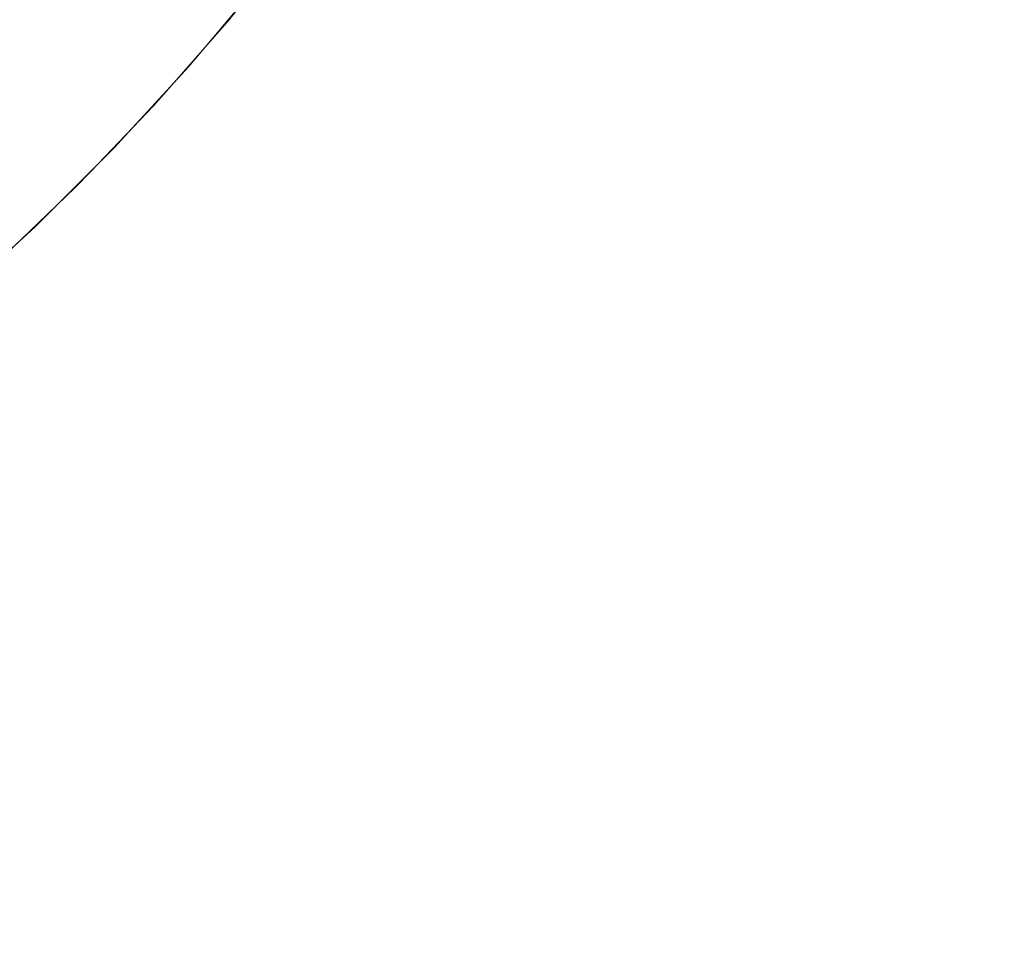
# Model space of a CAD drawing. Header units: centimetres. Extents: x -25.9 to 27.4, y -21.7 to -19.9.
# Tile 121 of 202: x 9.4497 to 9.525, y -21.36 to -21.2886. Entities that reach past the tile are written whole.
import ezdxf

# ---------------------------------------------------------------- set-up
doc = ezdxf.new("R2010")
doc.units = ezdxf.units.CM
doc.header["$LTSCALE"] = 2.54
doc.layers.add('Lucido design-1', color=7, linetype='Continuous')

# ---------------------------------------------------------------- blocks, each defined once
blk = doc.blocks.new('Gruppo-5-1')
at = {"color": 7, "linetype": 'Continuous', "lineweight": 9}
blk.add_3dface([(-25.787481, -19.96, 876.421383), (-25.787481, -21.56, 876.421383), (27.312519, -21.56, 876.421383), (27.312519, -19.96, 876.421383)], dxfattribs=at)
for points, invisible_edges in [([(9.526638, -21.279614, 875.637694), (9.521368, -21.288594, 875.637694), (9.51849, -21.286822, 875.640004), (9.523687, -21.277966, 875.640004)], 15), ([(9.529671, -21.281309, 875.635521), (9.524327, -21.290416, 875.635521), (9.521368, -21.288594, 875.637694), (9.526638, -21.279614, 875.637694)], 15), ([(9.491918, -21.281253, 875.66631), (9.48661, -21.288757, 875.66631), (9.48487, -21.28747, 875.669739), (9.490125, -21.280041, 875.669739)], 15), ([(9.510386, -21.281832, 875.647724), (9.505037, -21.29012, 875.647724), (9.502595, -21.288469, 875.650543), (9.507876, -21.280286, 875.650543)], 15), ([(9.477936, -21.282342, 875.68798), (9.472595, -21.289252, 875.68798), (9.471608, -21.288455, 875.691803), (9.476916, -21.281588, 875.691803)], 15), ([(9.493826, -21.282543, 875.662968), (9.488462, -21.290127, 875.662968), (9.48661, -21.288757, 875.66631), (9.491918, -21.281253, 875.66631)], 15), ([(9.512995, -21.283438, 875.645024), (9.507575, -21.291835, 875.645024), (9.505037, -21.29012, 875.647724), (9.510386, -21.281832, 875.647724)], 15), ([(9.532783, -21.283047, 875.633491), (9.527362, -21.292284, 875.633491), (9.524327, -21.290416, 875.635521), (9.529671, -21.281309, 875.635521)], 15), ([(9.459268, -21.283137, 875.961577), (9.453757, -21.289421, 875.961577), (9.45248, -21.288251, 875.965311), (9.457941, -21.282024, 875.965311)], 15), ([(9.479081, -21.283189, 875.684207), (9.473702, -21.290147, 875.684207), (9.472595, -21.289252, 875.68798), (9.477936, -21.282342, 875.68798)], 15), ([(9.495879, -21.28393, 875.659671), (9.490454, -21.2916, 875.659671), (9.488462, -21.290127, 875.662968), (9.493826, -21.282543, 875.662968)], 15), ([(9.460474, -21.284149, 875.957778), (9.454918, -21.290485, 875.957778), (9.453757, -21.289421, 875.961577), (9.459268, -21.283137, 875.961577)], 15), ([(9.480348, -21.284126, 875.68049), (9.474929, -21.291137, 875.68049), (9.473702, -21.290147, 875.684207), (9.479081, -21.283189, 875.684207)], 15), ([(9.515697, -21.285102, 875.642449), (9.510205, -21.293612, 875.642449), (9.507575, -21.291835, 875.645024), (9.512995, -21.283438, 875.645024)], 15), ([(9.461559, -21.28506, 875.95392), (9.455963, -21.291442, 875.95392), (9.454918, -21.290485, 875.957778), (9.460474, -21.284149, 875.957778)], 15), ([(9.481737, -21.285153, 875.676835), (9.476273, -21.292222, 875.676835), (9.474929, -21.291137, 875.68049), (9.480348, -21.284126, 875.68049)], 15), ([(9.498012, -21.285372, 875.656523), (9.492524, -21.293131, 875.656523), (9.490454, -21.2916, 875.659671), (9.495879, -21.28393, 875.659671)], 15), ([(9.45109, -21.286977, 875.968974), (9.445419, -21.2929, 875.968974), (9.443979, -21.29146, 875.97256), (9.449588, -21.285601, 875.97256)], 15), ([(9.462521, -21.285867, 875.950012), (9.456888, -21.29229, 875.950012), (9.455963, -21.291442, 875.95392), (9.461559, -21.28506, 875.95392)], 15), ([(9.468141, -21.285656, 875.719411), (9.462668, -21.292148, 875.719411), (9.462653, -21.292135, 875.721383), (9.466469, -21.287609, 875.721383)], 11), ([(9.468264, -21.285756, 875.715423), (9.462787, -21.292252, 875.715423), (9.462668, -21.292148, 875.719411), (9.468141, -21.285656, 875.719411)], 15), ([(9.483245, -21.286268, 875.673249), (9.477732, -21.2934, 875.673249), (9.476273, -21.292222, 875.676835), (9.481737, -21.285153, 875.676835)], 15), ([(9.500252, -21.286885, 875.653478), (9.494697, -21.294739, 875.653478), (9.492524, -21.293131, 875.656523), (9.498012, -21.285372, 875.656523)], 15), ([(9.51849, -21.286822, 875.640004), (9.512922, -21.295449, 875.640004), (9.510205, -21.293612, 875.642449), (9.515697, -21.285102, 875.642449)], 15), ([(9.463359, -21.28657, 875.946058), (9.457695, -21.293029, 875.946058), (9.456888, -21.29229, 875.950012), (9.462521, -21.285867, 875.950012)], 15), ([(9.468512, -21.285955, 875.711438), (9.463025, -21.292462, 875.711438), (9.462787, -21.292252, 875.715423), (9.468264, -21.285756, 875.715423)], 15), ([(9.468883, -21.286256, 875.707464), (9.463384, -21.292778, 875.707464), (9.463025, -21.292462, 875.711438), (9.468512, -21.285955, 875.711438)], 15), ([(9.469379, -21.286656, 875.703507), (9.463862, -21.293199, 875.703507), (9.463384, -21.292778, 875.707464), (9.468883, -21.286256, 875.707464)], 15), ([(9.48487, -21.28747, 875.669739), (9.479305, -21.29467, 875.669739), (9.477732, -21.2934, 875.673249), (9.483245, -21.286268, 875.673249)], 15), ([(9.45248, -21.288251, 875.965311), (9.446753, -21.294234, 875.965311), (9.445419, -21.2929, 875.968974), (9.45109, -21.286977, 875.968974)], 15), ([(9.464071, -21.287168, 875.942067), (9.45838, -21.293657, 875.942067), (9.457695, -21.293029, 875.946058), (9.463359, -21.28657, 875.946058)], 15), ([(9.464657, -21.287659, 875.938044), (9.458944, -21.294174, 875.938044), (9.45838, -21.293657, 875.942067), (9.464071, -21.287168, 875.942067)], 15), ([(9.469999, -21.287156, 875.699573), (9.46446, -21.293725, 875.699573), (9.463862, -21.293199, 875.703507), (9.469379, -21.286656, 875.703507)], 15), ([(9.470742, -21.287756, 875.69567), (9.465177, -21.294356, 875.69567), (9.46446, -21.293725, 875.699573), (9.469999, -21.287156, 875.699573)], 15), ([(9.502595, -21.288469, 875.650543), (9.496971, -21.29642, 875.650543), (9.494697, -21.294739, 875.653478), (9.500252, -21.286885, 875.653478)], 15), ([(9.521368, -21.288594, 875.637694), (9.515722, -21.297342, 875.637694), (9.512922, -21.295449, 875.640004), (9.51849, -21.286822, 875.640004)], 15), ([(9.465116, -21.288044, 875.933997), (9.459385, -21.294578, 875.933997), (9.458944, -21.294174, 875.938044), (9.464657, -21.287659, 875.938044)], 15), ([(9.465728, -21.288558, 875.921383), (9.466469, -21.287609, 875.721383), (9.462653, -21.292135, 875.721383)], 9), ([(9.471608, -21.288455, 875.691803), (9.466013, -21.295091, 875.691803), (9.465177, -21.294356, 875.69567), (9.470742, -21.287756, 875.69567)], 15), ([(9.465728, -21.288558, 875.921383), (9.46648, -21.28762, 875.921383), (9.466469, -21.287609, 875.721383)], 10), ([(9.48661, -21.288757, 875.66631), (9.480989, -21.29603, 875.66631), (9.479305, -21.29467, 875.669739), (9.48487, -21.28747, 875.669739)], 15), ([(9.453757, -21.289421, 875.961577), (9.447977, -21.295458, 875.961577), (9.446753, -21.294234, 875.965311), (9.45248, -21.288251, 875.965311)], 15), ([(9.465447, -21.288322, 875.929933), (9.459704, -21.294871, 875.929933), (9.459385, -21.294578, 875.933997), (9.465116, -21.288044, 875.933997)], 15), ([(9.465651, -21.288493, 875.925858), (9.4599, -21.29505, 875.925858), (9.459704, -21.294871, 875.929933), (9.465447, -21.288322, 875.929933)], 15), ([(9.465727, -21.288557, 875.921929), (9.459973, -21.295117, 875.921929), (9.4599, -21.29505, 875.925858), (9.465651, -21.288493, 875.925858)], 15), ([(9.459973, -21.295117, 875.921929), (9.465727, -21.288557, 875.921929), (9.465728, -21.288558, 875.921383), (9.460946, -21.29401, 875.921383)], 11), ([(9.462653, -21.292135, 875.721383), (9.460946, -21.29401, 875.921383), (9.465728, -21.288558, 875.921383)], 9), ([(9.472595, -21.289252, 875.68798), (9.466965, -21.29593, 875.68798), (9.466013, -21.295091, 875.691803), (9.471608, -21.288455, 875.691803)], 15), ([(9.505037, -21.29012, 875.647724), (9.499341, -21.298173, 875.647724), (9.496971, -21.29642, 875.650543), (9.502595, -21.288469, 875.650543)], 15), ([(9.524327, -21.290416, 875.635521), (9.518601, -21.299288, 875.635521), (9.515722, -21.297342, 875.637694), (9.521368, -21.288594, 875.637694)], 15), ([(9.454918, -21.290485, 875.957778), (9.449091, -21.296572, 875.957778), (9.447977, -21.295458, 875.961577), (9.453757, -21.289421, 875.961577)], 15), ([(9.473702, -21.290147, 875.684207), (9.468034, -21.29687, 875.684207), (9.466965, -21.29593, 875.68798), (9.472595, -21.289252, 875.68798)], 15), ([(9.488462, -21.290127, 875.662968), (9.482781, -21.297477, 875.662968), (9.480989, -21.29603, 875.66631), (9.48661, -21.288757, 875.66631)], 15), ([(9.474929, -21.291137, 875.68049), (9.469217, -21.297912, 875.68049), (9.468034, -21.29687, 875.684207), (9.473702, -21.290147, 875.684207)], 15), ([(9.490454, -21.2916, 875.659671), (9.484708, -21.299033, 875.659671), (9.482781, -21.297477, 875.662968), (9.488462, -21.290127, 875.662968)], 15), ([(9.507575, -21.291835, 875.645024), (9.501804, -21.299995, 875.645024), (9.499341, -21.298173, 875.647724), (9.505037, -21.29012, 875.647724)], 15), ([(9.455963, -21.291442, 875.95392), (9.450093, -21.297574, 875.95392), (9.449091, -21.296572, 875.957778), (9.454918, -21.290485, 875.957778)], 15), ([(9.527362, -21.292284, 875.633491), (9.521554, -21.301283, 875.633491), (9.518601, -21.299288, 875.635521), (9.524327, -21.290416, 875.635521)], 15), ([(9.456888, -21.29229, 875.950012), (9.450981, -21.298462, 875.950012), (9.450093, -21.297574, 875.95392), (9.455963, -21.291442, 875.95392)], 15), ([(9.476273, -21.292222, 875.676835), (9.470514, -21.299053, 875.676835), (9.469217, -21.297912, 875.68049), (9.474929, -21.291137, 875.68049)], 15), ([(9.492524, -21.293131, 875.656523), (9.486712, -21.300651, 875.656523), (9.484708, -21.299033, 875.659671), (9.490454, -21.2916, 875.659671)], 15), ([(9.457695, -21.293029, 875.946058), (9.451754, -21.299235, 875.946058), (9.450981, -21.298462, 875.950012), (9.456888, -21.29229, 875.950012)], 15), ([(9.462668, -21.292148, 875.719411), (9.456924, -21.298401, 875.719411), (9.45691, -21.298388, 875.721383), (9.460938, -21.294002, 875.721383)], 11), ([(9.462787, -21.292252, 875.715423), (9.457038, -21.298511, 875.715423), (9.456924, -21.298401, 875.719411), (9.462668, -21.292148, 875.719411)], 15), ([(9.463025, -21.292462, 875.711438), (9.457268, -21.298731, 875.711438), (9.457038, -21.298511, 875.715423), (9.462787, -21.292252, 875.715423)], 15), ([(9.463384, -21.292778, 875.707464), (9.457613, -21.299061, 875.707464), (9.457268, -21.298731, 875.711438), (9.463025, -21.292462, 875.711438)], 15), ([(9.460938, -21.294002, 875.721383), (9.462653, -21.292135, 875.721383), (9.462668, -21.292148, 875.719411)], 10), ([(9.462653, -21.292135, 875.721383), (9.460938, -21.294002, 875.721383), (9.460946, -21.29401, 875.921383)], 10), ([(9.477732, -21.2934, 875.673249), (9.471922, -21.300292, 875.673249), (9.470514, -21.299053, 875.676835), (9.476273, -21.292222, 875.676835)], 15), ([(9.510205, -21.293612, 875.642449), (9.504356, -21.301882, 875.642449), (9.501804, -21.299995, 875.645024), (9.507575, -21.291835, 875.645024)], 15), ([(9.530469, -21.294197, 875.631608), (9.524577, -21.303326, 875.631608), (9.521554, -21.301283, 875.633491), (9.527362, -21.292284, 875.633491)], 15), ([(9.45838, -21.293657, 875.942067), (9.452411, -21.299892, 875.942067), (9.451754, -21.299235, 875.946058), (9.457695, -21.293029, 875.946058)], 15), ([(9.463862, -21.293199, 875.703507), (9.458073, -21.299502, 875.703507), (9.457613, -21.299061, 875.707464), (9.463384, -21.292778, 875.707464)], 15), ([(9.46446, -21.293725, 875.699573), (9.458648, -21.300054, 875.699573), (9.458073, -21.299502, 875.703507), (9.463862, -21.293199, 875.703507)], 15), ([(9.494697, -21.294739, 875.653478), (9.488815, -21.302349, 875.653478), (9.486712, -21.300651, 875.656523), (9.492524, -21.293131, 875.656523)], 15), ([(9.458944, -21.294174, 875.938044), (9.452952, -21.300433, 875.938044), (9.452411, -21.299892, 875.942067), (9.45838, -21.293657, 875.942067)], 15), ([(9.465177, -21.294356, 875.69567), (9.459338, -21.300714, 875.69567), (9.458648, -21.300054, 875.699573), (9.46446, -21.293725, 875.699573)], 15), ([(9.479305, -21.29467, 875.669739), (9.473439, -21.301627, 875.669739), (9.471922, -21.300292, 875.673249), (9.477732, -21.2934, 875.673249)], 15), ([(9.512922, -21.295449, 875.640004), (9.506993, -21.303832, 875.640004), (9.504356, -21.301882, 875.642449), (9.510205, -21.293612, 875.642449)], 15), ([(9.459385, -21.294578, 875.933997), (9.453375, -21.300857, 875.933997), (9.452952, -21.300433, 875.938044), (9.458944, -21.294174, 875.938044)], 15), ([(9.459704, -21.294871, 875.929933), (9.453681, -21.301162, 875.929933), (9.453375, -21.300857, 875.933997), (9.459385, -21.294578, 875.933997)], 15), ([(9.459974, -21.295118, 875.921383), (9.460938, -21.294002, 875.721383), (9.45691, -21.298388, 875.721383)], 9), ([(9.466013, -21.295091, 875.691803), (9.460141, -21.301484, 875.691803), (9.459338, -21.300714, 875.69567), (9.465177, -21.294356, 875.69567)], 15), ([(9.460946, -21.29401, 875.921383), (9.459974, -21.295118, 875.921383), (9.459973, -21.295117, 875.921929)], 10), ([(9.459974, -21.295118, 875.921383), (9.460946, -21.29401, 875.921383), (9.460938, -21.294002, 875.721383)], 10), ([(9.480989, -21.29603, 875.66631), (9.475064, -21.303057, 875.66631), (9.473439, -21.301627, 875.669739), (9.479305, -21.29467, 875.669739)], 15), ([(9.533641, -21.29615, 875.629874), (9.527663, -21.305412, 875.629874), (9.524577, -21.303326, 875.631608), (9.530469, -21.294197, 875.631608)], 15), ([(9.4599, -21.29505, 875.925858), (9.453869, -21.301351, 875.925858), (9.453681, -21.301162, 875.929933), (9.459704, -21.294871, 875.929933)], 15), ([(9.459973, -21.295117, 875.921929), (9.453939, -21.30142, 875.921929), (9.453869, -21.301351, 875.925858), (9.4599, -21.29505, 875.925858)], 15), ([(9.453939, -21.30142, 875.921929), (9.459973, -21.295117, 875.921929), (9.459974, -21.295118, 875.921383), (9.455152, -21.300155, 875.921383)], 11), ([(9.45691, -21.298388, 875.721383), (9.455152, -21.300155, 875.921383), (9.459974, -21.295118, 875.921383)], 9), ([(9.466965, -21.29593, 875.68798), (9.461057, -21.302362, 875.68798), (9.460141, -21.301484, 875.691803), (9.466013, -21.295091, 875.691803)], 15), ([(9.496971, -21.29642, 875.650543), (9.491015, -21.304126, 875.650543), (9.488815, -21.302349, 875.653478), (9.494697, -21.294739, 875.653478)], 15), ([(9.515722, -21.297342, 875.637694), (9.50971, -21.305842, 875.637694), (9.506993, -21.303832, 875.640004), (9.512922, -21.295449, 875.640004)], 15), ([(9.468034, -21.29687, 875.684207), (9.462085, -21.303347, 875.684207), (9.461057, -21.302362, 875.68798), (9.466965, -21.29593, 875.68798)], 15), ([(9.482781, -21.297477, 875.662968), (9.476793, -21.304579, 875.662968), (9.475064, -21.303057, 875.66631), (9.480989, -21.29603, 875.66631)], 15), ([(9.450093, -21.297574, 875.95392), (9.443961, -21.303444, 875.95392), (9.443004, -21.302399, 875.957778), (9.449091, -21.296572, 875.957778)], 15), ([(9.469217, -21.297912, 875.68049), (9.463223, -21.304438, 875.68049), (9.462085, -21.303347, 875.684207), (9.468034, -21.29687, 875.684207)], 15), ([(9.499341, -21.298173, 875.647724), (9.493309, -21.305978, 875.647724), (9.491015, -21.304126, 875.650543), (9.496971, -21.29642, 875.650543)], 15), ([(9.450981, -21.298462, 875.950012), (9.444809, -21.30437, 875.950012), (9.443961, -21.303444, 875.95392), (9.450093, -21.297574, 875.95392)], 15), ([(9.484708, -21.299033, 875.659671), (9.478652, -21.306216, 875.659671), (9.476793, -21.304579, 875.662968), (9.482781, -21.297477, 875.662968)], 15), ([(9.518601, -21.299288, 875.635521), (9.512504, -21.307908, 875.635521), (9.50971, -21.305842, 875.637694), (9.515722, -21.297342, 875.637694)], 15), ([(9.451754, -21.299235, 875.946058), (9.445548, -21.305176, 875.946058), (9.444809, -21.30437, 875.950012), (9.450981, -21.298462, 875.950012)], 15), ([(9.456924, -21.298401, 875.719411), (9.45092, -21.304405, 875.719411), (9.450907, -21.304391, 875.721383), (9.455148, -21.30015, 875.721383)], 11), ([(9.457038, -21.298511, 875.715423), (9.45103, -21.30452, 875.715423), (9.45092, -21.304405, 875.719411), (9.456924, -21.298401, 875.719411)], 15), ([(9.455148, -21.30015, 875.721383), (9.45691, -21.298388, 875.721383), (9.456924, -21.298401, 875.719411)], 10), ([(9.45691, -21.298388, 875.721383), (9.455148, -21.30015, 875.721383), (9.455152, -21.300155, 875.921383)], 10), ([(9.470514, -21.299053, 875.676835), (9.46447, -21.305633, 875.676835), (9.463223, -21.304438, 875.68049), (9.469217, -21.297912, 875.68049)], 15), ([(9.501804, -21.299995, 875.645024), (9.495692, -21.307902, 875.645024), (9.493309, -21.305978, 875.647724), (9.499341, -21.298173, 875.647724)], 15), ([(9.452411, -21.299892, 875.942067), (9.446176, -21.305861, 875.942067), (9.445548, -21.305176, 875.946058), (9.451754, -21.299235, 875.946058)], 15), ([(9.457268, -21.298731, 875.711438), (9.45125, -21.304749, 875.711438), (9.45103, -21.30452, 875.715423), (9.457038, -21.298511, 875.715423)], 15), ([(9.457613, -21.299061, 875.707464), (9.45158, -21.305094, 875.707464), (9.45125, -21.304749, 875.711438), (9.457268, -21.298731, 875.711438)], 15), ([(9.458073, -21.299502, 875.703507), (9.452021, -21.305554, 875.703507), (9.45158, -21.305094, 875.707464), (9.457613, -21.299061, 875.707464)], 15), ([(9.471922, -21.300292, 875.673249), (9.465824, -21.306931, 875.673249), (9.46447, -21.305633, 875.676835), (9.470514, -21.299053, 875.676835)], 15), ([(9.486712, -21.300651, 875.656523), (9.480585, -21.307917, 875.656523), (9.478652, -21.306216, 875.659671), (9.484708, -21.299033, 875.659671)], 15), ([(9.452952, -21.300433, 875.938044), (9.446693, -21.306425, 875.938044), (9.446176, -21.305861, 875.942067), (9.452411, -21.299892, 875.942067)], 15), ([(9.458648, -21.300054, 875.699573), (9.452572, -21.306129, 875.699573), (9.452021, -21.305554, 875.703507), (9.458073, -21.299502, 875.703507)], 15), ([(9.504356, -21.301882, 875.642449), (9.498162, -21.309896, 875.642449), (9.495692, -21.307902, 875.645024), (9.501804, -21.299995, 875.645024)], 15), ([(9.521554, -21.301283, 875.633491), (9.51537, -21.310028, 875.633491), (9.512504, -21.307908, 875.635521), (9.518601, -21.299288, 875.635521)], 15), ([(9.453375, -21.300857, 875.933997), (9.447097, -21.306867, 875.933997), (9.446693, -21.306425, 875.938044), (9.452952, -21.300433, 875.938044)], 15), ([(9.45394, -21.301421, 875.921383), (9.455148, -21.30015, 875.721383), (9.450907, -21.304391, 875.721383)], 9), ([(9.459338, -21.300714, 875.69567), (9.453233, -21.306819, 875.69567), (9.452572, -21.306129, 875.699573), (9.458648, -21.300054, 875.699573)], 15), ([(9.460141, -21.301484, 875.691803), (9.454003, -21.307622, 875.691803), (9.453233, -21.306819, 875.69567), (9.459338, -21.300714, 875.69567)], 15), ([(9.455152, -21.300155, 875.921383), (9.45394, -21.301421, 875.921383), (9.453939, -21.30142, 875.921929)], 10), ([(9.45394, -21.301421, 875.921383), (9.455152, -21.300155, 875.921383), (9.455148, -21.30015, 875.721383)], 10), ([(9.473439, -21.301627, 875.669739), (9.467283, -21.30833, 875.669739), (9.465824, -21.306931, 875.673249), (9.471922, -21.300292, 875.673249)], 15), ([(9.488815, -21.302349, 875.653478), (9.482615, -21.309703, 875.653478), (9.480585, -21.307917, 875.656523), (9.486712, -21.300651, 875.656523)], 15), ([(9.453681, -21.301162, 875.929933), (9.447389, -21.307186, 875.929933), (9.447097, -21.306867, 875.933997), (9.453375, -21.300857, 875.933997)], 15), ([(9.453869, -21.301351, 875.925858), (9.447569, -21.307382, 875.925858), (9.447389, -21.307186, 875.929933), (9.453681, -21.301162, 875.929933)], 15), ([(9.453939, -21.30142, 875.921929), (9.447636, -21.307454, 875.921929), (9.447569, -21.307382, 875.925858), (9.453869, -21.301351, 875.925858)], 15), ([(9.447636, -21.307454, 875.921929), (9.453939, -21.30142, 875.921929), (9.45394, -21.301421, 875.921383), (9.449111, -21.306044, 875.921383)], 11), ([(9.450907, -21.304391, 875.721383), (9.449111, -21.306044, 875.921383), (9.45394, -21.301421, 875.921383)], 9), ([(9.461057, -21.302362, 875.68798), (9.454881, -21.308538, 875.68798), (9.454003, -21.307622, 875.691803), (9.460141, -21.301484, 875.691803)], 15), ([(9.524577, -21.303326, 875.631608), (9.518303, -21.312197, 875.631608), (9.51537, -21.310028, 875.633491), (9.521554, -21.301283, 875.633491)], 15), ([(9.475064, -21.303057, 875.66631), (9.468846, -21.309827, 875.66631), (9.467283, -21.30833, 875.669739), (9.473439, -21.301627, 875.669739)], 15), ([(9.506993, -21.303832, 875.640004), (9.500713, -21.311956, 875.640004), (9.498162, -21.309896, 875.642449), (9.504356, -21.301882, 875.642449)], 15), ([(9.462085, -21.303347, 875.684207), (9.455866, -21.309566, 875.684207), (9.454881, -21.308538, 875.68798), (9.461057, -21.302362, 875.68798)], 15), ([(9.491015, -21.304126, 875.650543), (9.484737, -21.311571, 875.650543), (9.482615, -21.309703, 875.653478), (9.488815, -21.302349, 875.653478)], 15), ([(9.463223, -21.304438, 875.68049), (9.456957, -21.310704, 875.68049), (9.455866, -21.309566, 875.684207), (9.462085, -21.303347, 875.684207)], 15), ([(9.476793, -21.304579, 875.662968), (9.470509, -21.311421, 875.662968), (9.468846, -21.309827, 875.66631), (9.475064, -21.303057, 875.66631)], 15), ([(9.527663, -21.305412, 875.629874), (9.521298, -21.314412, 875.629874), (9.518303, -21.312197, 875.631608), (9.524577, -21.303326, 875.631608)], 15), ([(9.45092, -21.304405, 875.719411), (9.444667, -21.310149, 875.719411), (9.444654, -21.310134, 875.721383), (9.44911, -21.306042, 875.721383)], 11), ([(9.45103, -21.30452, 875.715423), (9.444771, -21.310268, 875.715423), (9.444667, -21.310149, 875.719411), (9.45092, -21.304405, 875.719411)], 15), ([(9.45125, -21.304749, 875.711438), (9.444981, -21.310507, 875.711438), (9.444771, -21.310268, 875.715423), (9.45103, -21.30452, 875.715423)], 15), ([(9.44911, -21.306042, 875.721383), (9.450907, -21.304391, 875.721383), (9.45092, -21.304405, 875.719411)], 10), ([(9.450907, -21.304391, 875.721383), (9.44911, -21.306042, 875.721383), (9.449111, -21.306044, 875.921383)], 10), ([(9.46447, -21.305633, 875.676835), (9.458152, -21.311951, 875.676835), (9.456957, -21.310704, 875.68049), (9.463223, -21.304438, 875.68049)], 15), ([(9.493309, -21.305978, 875.647724), (9.48695, -21.313519, 875.647724), (9.484737, -21.311571, 875.650543), (9.491015, -21.304126, 875.650543)], 15), ([(9.50971, -21.305842, 875.637694), (9.503343, -21.31408, 875.637694), (9.500713, -21.311956, 875.640004), (9.506993, -21.303832, 875.640004)], 15), ([(9.45158, -21.305094, 875.707464), (9.445297, -21.310865, 875.707464), (9.444981, -21.310507, 875.711438), (9.45125, -21.304749, 875.711438)], 15), ([(9.452021, -21.305554, 875.703507), (9.445718, -21.311344, 875.703507), (9.445297, -21.310865, 875.707464), (9.45158, -21.305094, 875.707464)], 15), ([(9.478652, -21.306216, 875.659671), (9.472297, -21.313135, 875.659671), (9.470509, -21.311421, 875.662968), (9.476793, -21.304579, 875.662968)], 15), ([(9.452572, -21.306129, 875.699573), (9.446244, -21.311942, 875.699573), (9.445718, -21.311344, 875.703507), (9.452021, -21.305554, 875.703507)], 15), ([(9.465824, -21.306931, 875.673249), (9.45945, -21.313305, 875.673249), (9.458152, -21.311951, 875.676835), (9.46447, -21.305633, 875.676835)], 15), ([(9.495692, -21.307902, 875.645024), (9.48925, -21.315543, 875.645024), (9.48695, -21.313519, 875.647724), (9.493309, -21.305978, 875.647724)], 15), ([(9.512504, -21.307908, 875.635521), (9.506047, -21.316263, 875.635521), (9.503343, -21.31408, 875.637694), (9.50971, -21.305842, 875.637694)], 15), ([(9.530809, -21.307538, 875.628293), (9.52435, -21.31667, 875.628293), (9.521298, -21.314412, 875.629874), (9.527663, -21.305412, 875.629874)], 15), ([(9.453233, -21.306819, 875.69567), (9.446875, -21.312659, 875.69567), (9.446244, -21.311942, 875.699573), (9.452572, -21.306129, 875.699573)], 15), ([(9.480585, -21.307917, 875.656523), (9.474156, -21.314917, 875.656523), (9.472297, -21.313135, 875.659671), (9.478652, -21.306216, 875.659671)], 15), ([(9.454003, -21.307622, 875.691803), (9.44761, -21.313494, 875.691803), (9.446875, -21.312659, 875.69567), (9.453233, -21.306819, 875.69567)], 15), ([(9.467283, -21.30833, 875.669739), (9.460848, -21.314764, 875.669739), (9.45945, -21.313305, 875.673249), (9.465824, -21.306931, 875.673249)], 15), ([(9.454881, -21.308538, 875.68798), (9.448449, -21.314446, 875.68798), (9.44761, -21.313494, 875.691803), (9.454003, -21.307622, 875.691803)], 15), ([(9.482615, -21.309703, 875.653478), (9.476108, -21.316787, 875.653478), (9.474156, -21.314917, 875.656523), (9.480585, -21.307917, 875.656523)], 15), ([(9.498162, -21.309896, 875.642449), (9.491633, -21.31764, 875.642449), (9.48925, -21.315543, 875.645024), (9.495692, -21.307902, 875.645024)], 15), ([(9.51537, -21.310028, 875.633491), (9.50882, -21.318502, 875.633491), (9.506047, -21.316263, 875.635521), (9.512504, -21.307908, 875.635521)], 15), ([(9.534008, -21.309701, 875.626869), (9.527455, -21.318966, 875.626869), (9.52435, -21.31667, 875.628293), (9.530809, -21.307538, 875.628293)], 15), ([(9.455866, -21.309566, 875.684207), (9.449389, -21.315515, 875.684207), (9.448449, -21.314446, 875.68798), (9.454881, -21.308538, 875.68798)], 15), ([(9.468846, -21.309827, 875.66631), (9.462346, -21.316327, 875.66631), (9.460848, -21.314764, 875.669739), (9.467283, -21.30833, 875.669739)], 15), ([(9.456957, -21.310704, 875.68049), (9.450431, -21.316698, 875.68049), (9.449389, -21.315515, 875.684207), (9.455866, -21.309566, 875.684207)], 15), ([(9.484737, -21.311571, 875.650543), (9.478149, -21.318744, 875.650543), (9.476108, -21.316787, 875.653478), (9.482615, -21.309703, 875.653478)], 15), ([(9.470509, -21.311421, 875.662968), (9.46394, -21.31799, 875.662968), (9.462346, -21.316327, 875.66631), (9.468846, -21.309827, 875.66631)], 15), ([(9.500713, -21.311956, 875.640004), (9.494094, -21.319807, 875.640004), (9.491633, -21.31764, 875.642449), (9.498162, -21.309896, 875.642449)], 15), ([(9.518303, -21.312197, 875.631608), (9.511658, -21.320794, 875.631608), (9.50882, -21.318502, 875.633491), (9.51537, -21.310028, 875.633491)], 15), ([(9.458152, -21.311951, 875.676835), (9.451572, -21.317995, 875.676835), (9.450431, -21.316698, 875.68049), (9.456957, -21.310704, 875.68049)], 15), ([(9.45945, -21.313305, 875.673249), (9.452811, -21.319403, 875.673249), (9.451572, -21.317995, 875.676835), (9.458152, -21.311951, 875.676835)], 15), ([(9.472297, -21.313135, 875.659671), (9.465654, -21.319778, 875.659671), (9.46394, -21.31799, 875.662968), (9.470509, -21.311421, 875.662968)], 15), ([(9.48695, -21.313519, 875.647724), (9.480278, -21.320784, 875.647724), (9.478149, -21.318744, 875.650543), (9.484737, -21.311571, 875.650543)], 15), ([(9.503343, -21.31408, 875.637694), (9.496632, -21.32204, 875.637694), (9.494094, -21.319807, 875.640004), (9.500713, -21.311956, 875.640004)], 15), ([(9.521298, -21.314412, 875.629874), (9.514556, -21.323134, 875.629874), (9.511658, -21.320794, 875.631608), (9.518303, -21.312197, 875.631608)], 15), ([(9.460848, -21.314764, 875.669739), (9.454146, -21.32092, 875.669739), (9.452811, -21.319403, 875.673249), (9.45945, -21.313305, 875.673249)], 15), ([(9.474156, -21.314917, 875.656523), (9.467435, -21.321637, 875.656523), (9.465654, -21.319778, 875.659671), (9.472297, -21.313135, 875.659671)], 15), ([(9.48925, -21.315543, 875.645024), (9.482489, -21.322903, 875.645024), (9.480278, -21.320784, 875.647724), (9.48695, -21.313519, 875.647724)], 15), ([(9.506047, -21.316263, 875.635521), (9.49924, -21.324336, 875.635521), (9.496632, -21.32204, 875.637694), (9.503343, -21.31408, 875.637694)], 15), ([(9.462346, -21.316327, 875.66631), (9.455576, -21.322545, 875.66631), (9.454146, -21.32092, 875.669739), (9.460848, -21.314764, 875.669739)], 15), ([(9.476108, -21.316787, 875.653478), (9.469306, -21.323589, 875.653478), (9.467435, -21.321637, 875.656523), (9.474156, -21.314917, 875.656523)], 15), ([(9.52435, -21.31667, 875.628293), (9.51751, -21.325519, 875.628293), (9.514556, -21.323134, 875.629874), (9.521298, -21.314412, 875.629874)], 15), ([(9.450431, -21.316698, 875.68049), (9.443656, -21.32241, 875.68049), (9.442665, -21.321184, 875.684207), (9.449389, -21.315515, 875.684207)], 15), ([(9.491633, -21.31764, 875.642449), (9.484781, -21.3251, 875.642449), (9.482489, -21.322903, 875.645024), (9.48925, -21.315543, 875.645024)], 15), ([(9.46394, -21.31799, 875.662968), (9.457098, -21.324274, 875.662968), (9.455576, -21.322545, 875.66631), (9.462346, -21.316327, 875.66631)], 15), ([(9.50882, -21.318502, 875.633491), (9.501916, -21.32669, 875.633491), (9.49924, -21.324336, 875.635521), (9.506047, -21.316263, 875.635521)], 15), ([(9.451572, -21.317995, 875.676835), (9.444741, -21.323754, 875.676835), (9.443656, -21.32241, 875.68049), (9.450431, -21.316698, 875.68049)], 15), ([(9.478149, -21.318744, 875.650543), (9.471263, -21.32563, 875.650543), (9.469306, -21.323589, 875.653478), (9.476108, -21.316787, 875.653478)], 15), ([(9.527455, -21.318966, 875.626869), (9.520515, -21.327945, 875.626869), (9.51751, -21.325519, 875.628293), (9.52435, -21.31667, 875.628293)], 15), ([(9.452811, -21.319403, 875.673249), (9.445919, -21.325213, 875.673249), (9.444741, -21.323754, 875.676835), (9.451572, -21.317995, 875.676835)], 15), ([(9.465654, -21.319778, 875.659671), (9.458735, -21.326134, 875.659671), (9.457098, -21.324274, 875.662968), (9.46394, -21.31799, 875.662968)], 15), ([(9.494094, -21.319807, 875.640004), (9.487148, -21.327369, 875.640004), (9.484781, -21.3251, 875.642449), (9.491633, -21.31764, 875.642449)], 15), ([(9.480278, -21.320784, 875.647724), (9.473303, -21.327759, 875.647724), (9.471263, -21.32563, 875.650543), (9.478149, -21.318744, 875.650543)], 15), ([(9.511658, -21.320794, 875.631608), (9.504654, -21.3291, 875.631608), (9.501916, -21.32669, 875.633491), (9.50882, -21.318502, 875.633491)], 15), ([(9.454146, -21.32092, 875.669739), (9.447189, -21.326786, 875.669739), (9.445919, -21.325213, 875.673249), (9.452811, -21.319403, 875.673249)], 15), ([(9.530607, -21.321297, 875.625604), (9.523565, -21.330408, 875.625604), (9.520515, -21.327945, 875.626869), (9.527455, -21.318966, 875.626869)], 15), ([(9.467435, -21.321637, 875.656523), (9.460436, -21.328066, 875.656523), (9.458735, -21.326134, 875.659671), (9.465654, -21.319778, 875.659671)], 15), ([(9.496632, -21.32204, 875.637694), (9.489589, -21.329708, 875.637694), (9.487148, -21.327369, 875.640004), (9.494094, -21.319807, 875.640004)], 15), ([(9.455576, -21.322545, 875.66631), (9.448549, -21.32847, 875.66631), (9.447189, -21.326786, 875.669739), (9.454146, -21.32092, 875.669739)], 15), ([(9.482489, -21.322903, 875.645024), (9.475422, -21.32997, 875.645024), (9.473303, -21.327759, 875.647724), (9.480278, -21.320784, 875.647724)], 15), ([(9.514556, -21.323134, 875.629874), (9.507451, -21.331562, 875.629874), (9.504654, -21.3291, 875.631608), (9.511658, -21.320794, 875.631608)], 15), ([(9.469306, -21.323589, 875.653478), (9.462222, -21.330096, 875.653478), (9.460436, -21.328066, 875.656523), (9.467435, -21.321637, 875.656523)], 15), ([(9.533802, -21.32366, 875.6245), (9.526656, -21.332904, 875.6245), (9.523565, -21.330408, 875.625604), (9.530607, -21.321297, 875.625604)], 15), ([(9.457098, -21.324274, 875.662968), (9.449996, -21.330262, 875.662968), (9.448549, -21.32847, 875.66631), (9.455576, -21.322545, 875.66631)], 15), ([(9.49924, -21.324336, 875.635521), (9.492097, -21.332112, 875.635521), (9.489589, -21.329708, 875.637694), (9.496632, -21.32204, 875.637694)], 15), ([(9.484781, -21.3251, 875.642449), (9.477618, -21.332262, 875.642449), (9.475422, -21.32997, 875.645024), (9.482489, -21.322903, 875.645024)], 15), ([(9.51751, -21.325519, 875.628293), (9.510301, -21.33407, 875.628293), (9.507451, -21.331562, 875.629874), (9.514556, -21.323134, 875.629874)], 15), ([(9.471263, -21.32563, 875.650543), (9.46409, -21.332219, 875.650543), (9.462222, -21.330096, 875.653478), (9.469306, -21.323589, 875.653478)], 15), ([(9.458735, -21.326134, 875.659671), (9.451552, -21.332189, 875.659671), (9.449996, -21.330262, 875.662968), (9.457098, -21.324274, 875.662968)], 15), ([(9.501916, -21.32669, 875.633491), (9.494671, -21.334578, 875.633491), (9.492097, -21.332112, 875.635521), (9.49924, -21.324336, 875.635521)], 15), ([(9.487148, -21.327369, 875.640004), (9.479888, -21.33463, 875.640004), (9.477618, -21.332262, 875.642449), (9.484781, -21.3251, 875.642449)], 15), ([(9.520515, -21.327945, 875.626869), (9.5132, -21.336621, 875.626869), (9.510301, -21.33407, 875.628293), (9.51751, -21.325519, 875.628293)], 15), ([(9.460436, -21.328066, 875.656523), (9.45317, -21.334193, 875.656523), (9.451552, -21.332189, 875.659671), (9.458735, -21.326134, 875.659671)], 15), ([(9.473303, -21.327759, 875.647724), (9.466038, -21.334431, 875.647724), (9.46409, -21.332219, 875.650543), (9.471263, -21.32563, 875.650543)], 15), ([(9.504654, -21.3291, 875.631608), (9.497304, -21.337102, 875.631608), (9.494671, -21.334578, 875.633491), (9.501916, -21.32669, 875.633491)], 15), ([(9.475422, -21.32997, 875.645024), (9.468062, -21.336731, 875.645024), (9.466038, -21.334431, 875.647724), (9.473303, -21.327759, 875.647724)], 15), ([(9.489589, -21.329708, 875.637694), (9.482227, -21.33707, 875.637694), (9.479888, -21.33463, 875.640004), (9.487148, -21.327369, 875.640004)], 15), ([(9.449996, -21.330262, 875.662968), (9.442646, -21.335943, 875.662968), (9.441276, -21.334091, 875.66631), (9.448549, -21.32847, 875.66631)], 15), ([(9.462222, -21.330096, 875.653478), (9.454868, -21.336296, 875.653478), (9.45317, -21.334193, 875.656523), (9.460436, -21.328066, 875.656523)], 15), ([(9.523565, -21.330408, 875.625604), (9.516143, -21.339212, 875.625604), (9.5132, -21.336621, 875.626869), (9.520515, -21.327945, 875.626869)], 15), ([(9.507451, -21.331562, 875.629874), (9.499994, -21.33968, 875.629874), (9.497304, -21.337102, 875.631608), (9.504654, -21.3291, 875.631608)], 15), ([(9.46409, -21.332219, 875.650543), (9.456644, -21.338496, 875.650543), (9.454868, -21.336296, 875.653478), (9.462222, -21.330096, 875.653478)], 15), ([(9.477618, -21.332262, 875.642449), (9.470159, -21.339114, 875.642449), (9.468062, -21.336731, 875.645024), (9.475422, -21.32997, 875.645024)], 15), ([(9.492097, -21.332112, 875.635521), (9.484631, -21.339579, 875.635521), (9.482227, -21.33707, 875.637694), (9.489589, -21.329708, 875.637694)], 15), ([(9.451552, -21.332189, 875.659671), (9.444119, -21.337935, 875.659671), (9.442646, -21.335943, 875.662968), (9.449996, -21.330262, 875.662968)], 15), ([(9.526656, -21.332904, 875.6245), (9.519125, -21.341836, 875.6245), (9.516143, -21.339212, 875.625604), (9.523565, -21.330408, 875.625604)], 15), ([(9.510301, -21.33407, 875.628293), (9.502735, -21.342307, 875.628293), (9.499994, -21.33968, 875.629874), (9.507451, -21.331562, 875.629874)], 15), ([(9.45317, -21.334193, 875.656523), (9.44565, -21.340005, 875.656523), (9.444119, -21.337935, 875.659671), (9.451552, -21.332189, 875.659671)], 15), ([(9.466038, -21.334431, 875.647724), (9.458496, -21.34079, 875.647724), (9.456644, -21.338496, 875.650543), (9.46409, -21.332219, 875.650543)], 15), ([(9.479888, -21.33463, 875.640004), (9.472325, -21.341576, 875.640004), (9.470159, -21.339114, 875.642449), (9.477618, -21.332262, 875.642449)], 15), ([(9.494671, -21.334578, 875.633491), (9.487097, -21.342152, 875.633491), (9.484631, -21.339579, 875.635521), (9.492097, -21.332112, 875.635521)], 15), ([(9.529783, -21.335428, 875.623561), (9.522142, -21.344491, 875.623561), (9.519125, -21.341836, 875.6245), (9.526656, -21.332904, 875.6245)], 15), ([(9.454868, -21.336296, 875.653478), (9.447257, -21.342179, 875.653478), (9.44565, -21.340005, 875.656523), (9.45317, -21.334193, 875.656523)], 15), ([(9.468062, -21.336731, 875.645024), (9.460421, -21.343173, 875.645024), (9.458496, -21.34079, 875.647724), (9.466038, -21.334431, 875.647724)], 15), ([(9.482227, -21.33707, 875.637694), (9.474559, -21.344113, 875.637694), (9.472325, -21.341576, 875.640004), (9.479888, -21.33463, 875.640004)], 15), ([(9.497304, -21.337102, 875.631608), (9.489621, -21.344785, 875.631608), (9.487097, -21.342152, 875.633491), (9.494671, -21.334578, 875.633491)], 15), ([(9.5132, -21.336621, 875.626869), (9.505523, -21.344979, 875.626869), (9.502735, -21.342307, 875.628293), (9.510301, -21.33407, 875.628293)], 15), ([(9.532939, -21.337977, 875.622787), (9.525187, -21.347172, 875.622787), (9.522142, -21.344491, 875.623561), (9.529783, -21.335428, 875.623561)], 15), ([(9.456644, -21.338496, 875.650543), (9.448939, -21.344452, 875.650543), (9.447257, -21.342179, 875.653478), (9.454868, -21.336296, 875.653478)], 15), ([(9.470159, -21.339114, 875.642449), (9.462415, -21.345643, 875.642449), (9.460421, -21.343173, 875.645024), (9.468062, -21.336731, 875.645024)], 15), ([(9.516143, -21.339212, 875.625604), (9.508353, -21.347692, 875.625604), (9.505523, -21.344979, 875.626869), (9.5132, -21.336621, 875.626869)], 15), ([(9.484631, -21.339579, 875.635521), (9.476854, -21.346721, 875.635521), (9.474559, -21.344113, 875.637694), (9.482227, -21.33707, 875.637694)], 15), ([(9.499994, -21.33968, 875.629874), (9.492199, -21.347475, 875.629874), (9.489621, -21.344785, 875.631608), (9.497304, -21.337102, 875.631608)], 15), ([(9.458496, -21.34079, 875.647724), (9.450692, -21.346822, 875.647724), (9.448939, -21.344452, 875.650543), (9.456644, -21.338496, 875.650543)], 15), ([(9.472325, -21.341576, 875.640004), (9.464475, -21.348194, 875.640004), (9.462415, -21.345643, 875.642449), (9.470159, -21.339114, 875.642449)], 15), ([(9.487097, -21.342152, 875.633491), (9.479209, -21.349397, 875.633491), (9.476854, -21.346721, 875.635521), (9.484631, -21.339579, 875.635521)], 15), ([(9.502735, -21.342307, 875.628293), (9.494826, -21.350216, 875.628293), (9.492199, -21.347475, 875.629874), (9.499994, -21.33968, 875.629874)], 15), ([(9.519125, -21.341836, 875.6245), (9.511222, -21.350441, 875.6245), (9.508353, -21.347692, 875.625604), (9.516143, -21.339212, 875.625604)], 15), ([(9.460421, -21.343173, 875.645024), (9.452514, -21.349285, 875.645024), (9.450692, -21.346822, 875.647724), (9.458496, -21.34079, 875.647724)], 15), ([(9.474559, -21.344113, 875.637694), (9.466599, -21.350824, 875.637694), (9.464475, -21.348194, 875.640004), (9.472325, -21.341576, 875.640004)], 15), ([(9.489621, -21.344785, 875.631608), (9.481619, -21.352135, 875.631608), (9.479209, -21.349397, 875.633491), (9.487097, -21.342152, 875.633491)], 15), ([(9.522142, -21.344491, 875.623561), (9.514123, -21.353222, 875.623561), (9.511222, -21.350441, 875.6245), (9.519125, -21.341836, 875.6245)], 15), ([(9.505523, -21.344979, 875.626869), (9.497498, -21.353004, 875.626869), (9.494826, -21.350216, 875.628293), (9.502735, -21.342307, 875.628293)], 15), ([(9.462415, -21.345643, 875.642449), (9.454401, -21.351837, 875.642449), (9.452514, -21.349285, 875.645024), (9.460421, -21.343173, 875.645024)], 15), ([(9.476854, -21.346721, 875.635521), (9.468782, -21.353528, 875.635521), (9.466599, -21.350824, 875.637694), (9.474559, -21.344113, 875.637694)], 15), ([(9.450692, -21.346822, 875.647724), (9.442638, -21.352518, 875.647724), (9.440988, -21.350076, 875.650543), (9.448939, -21.344452, 875.650543)], 15), ([(9.492199, -21.347475, 875.629874), (9.48408, -21.354932, 875.629874), (9.481619, -21.352135, 875.631608), (9.489621, -21.344785, 875.631608)], 15), ([(9.508353, -21.347692, 875.625604), (9.500211, -21.355835, 875.625604), (9.497498, -21.353004, 875.626869), (9.505523, -21.344979, 875.626869)], 15), ([(9.525187, -21.347172, 875.622787), (9.517052, -21.356029, 875.622787), (9.514123, -21.353222, 875.623561), (9.522142, -21.344491, 875.623561)], 15), ([(9.464475, -21.348194, 875.640004), (9.456351, -21.354474, 875.640004), (9.454401, -21.351837, 875.642449), (9.462415, -21.345643, 875.642449)], 15), ([(9.452514, -21.349285, 875.645024), (9.444354, -21.355056, 875.645024), (9.442638, -21.352518, 875.647724), (9.450692, -21.346822, 875.647724)], 15), ([(9.479209, -21.349397, 875.633491), (9.471021, -21.356301, 875.633491), (9.468782, -21.353528, 875.635521), (9.476854, -21.346721, 875.635521)], 15), ([(9.528257, -21.349873, 875.622181), (9.520004, -21.358859, 875.622181), (9.517052, -21.356029, 875.622787), (9.525187, -21.347172, 875.622787)], 15), ([(9.494826, -21.350216, 875.628293), (9.486589, -21.357782, 875.628293), (9.48408, -21.354932, 875.629874), (9.492199, -21.347475, 875.629874)], 15), ([(9.511222, -21.350441, 875.6245), (9.50296, -21.358703, 875.6245), (9.500211, -21.355835, 875.625604), (9.508353, -21.347692, 875.625604)], 15), ([(9.466599, -21.350824, 875.637694), (9.458361, -21.357192, 875.637694), (9.456351, -21.354474, 875.640004), (9.464475, -21.348194, 875.640004)], 15), ([(9.454401, -21.351837, 875.642449), (9.446131, -21.357686, 875.642449), (9.444354, -21.355056, 875.645024), (9.452514, -21.349285, 875.645024)], 15), ([(9.481619, -21.352135, 875.631608), (9.473312, -21.359139, 875.631608), (9.471021, -21.356301, 875.633491), (9.479209, -21.349397, 875.633491)], 15), ([(9.497498, -21.353004, 875.626869), (9.48914, -21.360681, 875.626869), (9.486589, -21.357782, 875.628293), (9.494826, -21.350216, 875.628293)], 15), ([(9.514123, -21.353222, 875.623561), (9.50574, -21.361604, 875.623561), (9.50296, -21.358703, 875.6245), (9.511222, -21.350441, 875.6245)], 15), ([(9.531345, -21.352592, 875.621745), (9.522975, -21.361705, 875.621745), (9.520004, -21.358859, 875.622181), (9.528257, -21.349873, 875.622181)], 15), ([(9.468782, -21.353528, 875.635521), (9.460427, -21.359985, 875.635521), (9.458361, -21.357192, 875.637694), (9.466599, -21.350824, 875.637694)], 15), ([(9.456351, -21.354474, 875.640004), (9.447968, -21.360403, 875.640004), (9.446131, -21.357686, 875.642449), (9.454401, -21.351837, 875.642449)], 15), ([(9.48408, -21.354932, 875.629874), (9.475653, -21.362037, 875.629874), (9.473312, -21.359139, 875.631608), (9.481619, -21.352135, 875.631608)], 15), ([(9.534448, -21.355322, 875.621479), (9.525958, -21.364565, 875.621479), (9.522975, -21.361705, 875.621745), (9.531345, -21.352592, 875.621745)], 15), ([(9.500211, -21.355835, 875.625604), (9.49173, -21.363624, 875.625604), (9.48914, -21.360681, 875.626869), (9.497498, -21.353004, 875.626869)], 15), ([(9.517052, -21.356029, 875.622787), (9.508548, -21.364533, 875.622787), (9.50574, -21.361604, 875.623561), (9.514123, -21.353222, 875.623561)], 15), ([(9.471021, -21.356301, 875.633491), (9.462547, -21.362851, 875.633491), (9.460427, -21.359985, 875.635521), (9.468782, -21.353528, 875.635521)], 15), ([(9.458361, -21.357192, 875.637694), (9.44986, -21.363204, 875.637694), (9.447968, -21.360403, 875.640004), (9.456351, -21.354474, 875.640004)], 15), ([(9.486589, -21.357782, 875.628293), (9.478038, -21.364991, 875.628293), (9.475653, -21.362037, 875.629874), (9.48408, -21.354932, 875.629874)], 15), ([(9.473312, -21.359139, 875.631608), (9.464716, -21.365784, 875.631608), (9.462547, -21.362851, 875.633491), (9.471021, -21.356301, 875.633491)], 15), ([(9.50296, -21.358703, 875.6245), (9.494355, -21.366606, 875.6245), (9.49173, -21.363624, 875.625604), (9.500211, -21.355835, 875.625604)], 15), ([(9.520004, -21.358859, 875.622181), (9.511377, -21.367485, 875.622181), (9.508548, -21.364533, 875.622787), (9.517052, -21.356029, 875.622787)], 15), ([(9.460427, -21.359985, 875.635521), (9.451806, -21.366083, 875.635521), (9.44986, -21.363204, 875.637694), (9.458361, -21.357192, 875.637694)], 15), ([(9.48914, -21.360681, 875.626869), (9.480464, -21.367996, 875.626869), (9.478038, -21.364991, 875.628293), (9.486589, -21.357782, 875.628293)], 15), ([(9.50574, -21.361604, 875.623561), (9.49701, -21.369623, 875.623561), (9.494355, -21.366606, 875.6245), (9.50296, -21.358703, 875.6245)], 15), ([(9.475653, -21.362037, 875.629874), (9.466931, -21.368779, 875.629874), (9.464716, -21.365784, 875.631608), (9.473312, -21.359139, 875.631608)], 15), ([(9.522975, -21.361705, 875.621745), (9.514224, -21.370456, 875.621745), (9.511377, -21.367485, 875.622181), (9.520004, -21.358859, 875.622181)], 15), ([(9.462547, -21.362851, 875.633491), (9.453802, -21.369036, 875.633491), (9.451806, -21.366083, 875.635521), (9.460427, -21.359985, 875.635521)], 15)]:
    blk.add_3dface(points, dxfattribs=dict(at, invisible_edges=invisible_edges))

msp = doc.modelspace()

# ---------------------------------------------------------------- block references
at = {"layer": 'Lucido design-1', "color": 7}
msp.add_blockref('Gruppo-5-1', (0, 0), dxfattribs=at)

doc.saveas('drawing.dxf')
